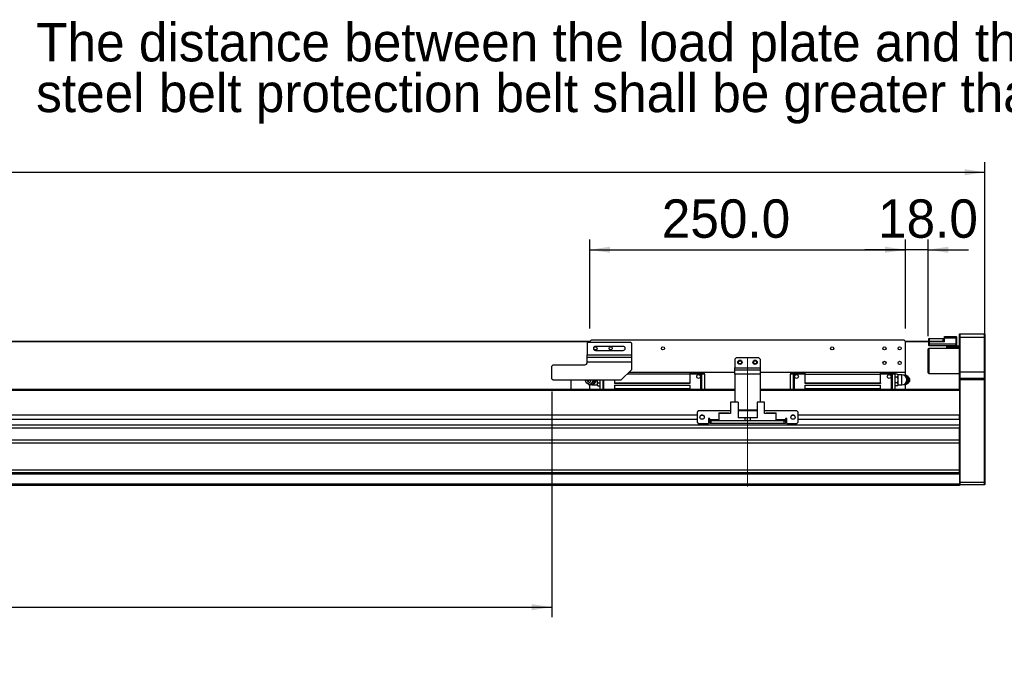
# Model space of a CAD drawing. Header units: millimetres. Extents: x 40 to 3331, y 40 to 2336.
# Tile 8 of 11: x 1810 to 2590, y 1019 to 1535. Entities that reach past the tile are written whole.
import ezdxf

# ---------------------------------------------------------------- set-up
doc = ezdxf.new("R2010")
doc.units = ezdxf.units.MM
doc.header["$LTSCALE"] = 8
doc.linetypes.add('CENTERX2', pattern=[20.32, 12.7, -2.54, 2.54, -2.54])
doc.layers.add('DIMNS', color=7, linetype='Continuous')
doc.styles.add('SLDTEXTSTYLE7', font='txt')
doc.dimstyles.new('SLDDIMSTYLE0', dxfattribs={"dimtxt": 30.4, "dimasz": 16, "dimexe": 0, "dimexo": 0.0625, "dimgap": 7.6, "dimtad": 2, "dimdec": 1, "dimrnd": 1e-09, "dimzin": 4, "dimdsep": 46, "dimtxsty": 'SLDTEXTSTYLE7', "dimsah": 1, "dimcen": 0.09, "dimadec": 0, "dimazin": 1, "dimtfac": 1, "dimtdec": 1, "dimtmove": 0, "dimatfit": 0, "dimfxl": 0, "dimfrac": 2, "dimtolj": 1, "dimtzin": 12, "dimarcsym": 0})
doc.dimstyles.new('SLDDIMSTYLE1', dxfattribs={"dimtxt": 30.4, "dimasz": 16, "dimexe": 0, "dimexo": 0.0625, "dimgap": 7.6, "dimtad": 2, "dimdec": 1, "dimrnd": 1e-09, "dimzin": 4, "dimdsep": 46, "dimtxsty": 'SLDTEXTSTYLE7', "dimsah": 1, "dimcen": 0.09, "dimadec": 0, "dimazin": 1, "dimtfac": 1, "dimtdec": 1, "dimtofl": 0, "dimtmove": 0, "dimatfit": 3, "dimfxl": 0, "dimfrac": 2, "dimtolj": 1, "dimtzin": 12, "dimarcsym": 0})

# ---------------------------------------------------------------- blocks, each defined once
blk = doc.blocks.new('SW_NOTE_4')
at = {"layer": 'DIMNS', "color": 0, "char_height": 30.4, "attachment_point": 1, "style": 'SLDTEXTSTYLE7'}
for s, insert in [('The distance between the load plate and the ', (-929.76, 55.28)), ('steel belt protection belt shall be greater than 4mm', (-929.76, 15.09))]:
    blk.add_mtext(s, dxfattribs=dict(at, insert=insert))
blk = doc.blocks.new('_D_7')
at = {"layer": 'DIMNS'}
for p, q in [((2261.35, 1290.56), (2261.35, 1360.99)), ((2511.35, 1290.56), (2511.35, 1360.99)), ((2261.35, 1352.99), (2511.35, 1352.99))]:
    blk.add_line(p, q, dxfattribs=at)
for points in [[(2261.35, 1352.99), (2277.35, 1350.59), (2277.35, 1355.39)], [(2511.35, 1352.99), (2495.35, 1355.39), (2495.35, 1350.59)]]:
    blk.add_solid(points, dxfattribs=at)
at = {"layer": 'DIMNS', "insert": (2318.42, 1392.88), "char_height": 30.4, "attachment_point": 1, "style": 'SLDTEXTSTYLE7'}
blk.add_mtext('250.0', dxfattribs=at)
blk = doc.blocks.new('_D_8')
at = {"layer": 'DIMNS'}
for p, q in [((278.35, 1260.06), (278.35, 1422.4)), ((2574.35, 1260.06), (2574.35, 1422.4)), ((278.35, 1414.4), (2574.35, 1414.4))]:
    blk.add_line(p, q, dxfattribs=at)
for points in [[(278.35, 1414.4), (294.35, 1412), (294.35, 1416.8)], [(2574.35, 1414.4), (2558.35, 1416.8), (2558.35, 1412)]]:
    blk.add_solid(points, dxfattribs=at)
at = {"layer": 'DIMNS', "insert": (1345.78, 1454.28), "char_height": 30.4, "attachment_point": 1, "style": 'SLDTEXTSTYLE7'}
blk.add_mtext('2296.0', dxfattribs=at)
blk = doc.blocks.new('_D_9')
at = {"layer": 'DIMNS'}
for p, q in [((2511.35, 1290.56), (2511.35, 1360.99)), ((2529.35, 1284.56), (2529.35, 1360.99)), ((2511.35, 1352.99), (2479.35, 1352.99)), ((2529.35, 1352.99), (2511.35, 1352.99)), ((2529.35, 1352.99), (2561.35, 1352.99))]:
    blk.add_line(p, q, dxfattribs=at)
for points in [[(2511.35, 1352.99), (2495.35, 1355.39), (2495.35, 1350.59)], [(2529.35, 1352.99), (2545.35, 1350.59), (2545.35, 1355.39)]]:
    blk.add_solid(points, dxfattribs=at)
at = {"layer": 'DIMNS', "insert": (2489.72, 1392.88), "char_height": 30.4, "attachment_point": 1, "style": 'SLDTEXTSTYLE7'}
blk.add_mtext('18.0', dxfattribs=at)
blk = doc.blocks.new('_D_12')
at = {"layer": 'DIMNS'}
for p, q in [((591.35, 1244.24), (591.35, 1061.92)), ((2231.35, 1240.74), (2231.35, 1061.92)), ((591.35, 1069.92), (2231.35, 1069.92))]:
    blk.add_line(p, q, dxfattribs=at)
for points in [[(591.35, 1069.92), (607.35, 1067.52), (607.35, 1072.32)], [(2231.35, 1069.92), (2215.35, 1072.32), (2215.35, 1067.52)]]:
    blk.add_solid(points, dxfattribs=at)
at = {"layer": 'DIMNS', "char_height": 30.4, "attachment_point": 1, "style": 'SLDTEXTSTYLE7'}
for s, insert in [('Stroke T=', (1280.9, 1109.81)), ('1640.0', (1456.51, 1109.81))]:
    blk.add_mtext(s, dxfattribs=dict(at, insert=insert))

msp = doc.modelspace()

# ---------------------------------------------------------------- linework, layer by layer
at = {"color": 7, "linetype": 'Continuous', "lineweight": 25}
for p, q in [((591.1486716, 1280.5955905), (2261.5486354, 1280.5955905)), ((591.348675, 1280.3955871), (2261.3487215, 1280.3955871)), ((2260.3486747, 1279.8955861), (2259.348628, 1278.895584)), ((2260.3486747, 1279.8955861), (2293.3486671, 1279.8955861)), ((2262.348649, 1281.3955891), (2261.3487215, 1280.3955871)), ((2261.3487215, 1279.8955861), (2261.3487215, 1280.3955871)), ((2510.3486747, 1281.3955891), (2262.348649, 1281.3955891)), ((2294.3487138, 1278.895584), (2293.3486671, 1279.8955861)), ((2511.3487215, 1280.3955871), (2510.3486747, 1281.3955891)), ((2511.1486883, 1280.5955905), (2529.8486919, 1280.5955905)), ((2511.3487215, 1280.3955871), (2530.1487417, 1280.3955871)), ((2511.3487215, 1255.8955858), (2511.3487215, 1280.3955871)), ((2529.8486919, 1280.5955905), (2529.8486919, 1282.5955871)), ((2529.8486919, 1282.5955871), (2530.3486557, 1282.5955871)), ((2530.3486557, 1280.5955905), (2529.8486919, 1280.5955905)), ((2529.8486919, 1280.0955894), (2530.1487417, 1280.3955871)), ((2529.8486919, 1278.3955905), (2529.8486919, 1280.0955894)), ((2529.8486919, 1280.0955894), (2530.1487417, 1280.0955894)), ((2530.1487417, 1280.0955894), (2530.1487417, 1280.3955871)), ((2530.1487417, 1280.3955871), (2542.3487396, 1280.3955871)), ((2530.1487417, 1280.0955894), (2530.1487417, 1278.3955905)), ((2542.3487396, 1280.0955894), (2530.1487417, 1280.0955894)), ((2530.3486557, 1282.5955871), (2530.3486557, 1280.5955905)), ((2530.3486557, 1282.5955871), (2541.3486929, 1282.5955871)), ((2530.3486557, 1280.5955905), (2541.3486929, 1280.5955905)), ((2541.3486929, 1280.5955905), (2541.3486929, 1282.5955871)), ((2541.3486929, 1282.5955871), (2541.8486566, 1282.5955871)), ((2541.8486566, 1280.5955905), (2541.3486929, 1280.5955905)), ((2541.8486566, 1282.5955871), (2541.8486566, 1280.5955905)), ((2541.8486566, 1280.3955871), (2541.8486566, 1280.5955905)), ((2542.3487396, 1284.3955877), (2551.5487165, 1284.3955877)), ((2542.3487396, 1282.8955847), (2542.3487396, 1284.3955877)), ((2542.3487396, 1280.0955894), (2542.3487396, 1282.8955847)), ((2551.5487165, 1282.8955847), (2542.3487396, 1282.8955847)), ((2551.5487165, 1282.8955847), (2551.5487165, 1284.3955877)), ((2551.8486471, 1284.0955901), (2551.5487165, 1284.3955877)), ((2551.5487165, 1278.3955905), (2551.5487165, 1282.8955847)), ((2551.8486471, 1282.8955847), (2551.5487165, 1282.8955847)), ((2551.8486471, 1284.0955901), (2551.8486471, 1282.8955847)), ((2551.8486471, 1282.8955847), (2551.8486471, 1278.3955905)), ((2554.6486349, 1286.3955843), (2554.3487043, 1286.0955867)), ((2554.3487043, 1283.3955857), (2554.3487043, 1286.0955867)), ((2554.6486349, 1283.3955857), (2554.3487043, 1283.3955857)), ((2554.3487043, 1256.3955869), (2554.3487043, 1283.3955857)), ((2554.6486349, 1286.3955843), (2554.6486349, 1283.3955857)), ((2554.6486349, 1286.3955843), (2574.0486354, 1286.3955843)), ((2554.6486349, 1283.3955857), (2554.6486349, 1256.3955869)), ((2574.0486354, 1283.3955857), (2554.6486349, 1283.3955857)), ((2574.0486354, 1283.3955857), (2574.0486354, 1286.3955843)), ((2574.0486354, 1286.3955843), (2574.3486852, 1286.0955867)), ((2574.0486354, 1256.3955869), (2574.0486354, 1283.3955857)), ((2574.0486354, 1283.3955857), (2574.3486852, 1283.3955857)), ((2574.3486852, 1286.0955867), (2574.3486852, 1283.3955857)), ((2574.3486852, 1283.3955857), (2574.3486852, 1256.3955869)), ((2259.348628, 1278.895584), (2259.348628, 1269.8955881)), ((2287.8487081, 1276.4955881), (2265.8486337, 1276.4955881)), ((2265.8486337, 1273.2955861), (2287.8487081, 1273.2955861)), ((2294.3487138, 1278.895584), (2294.3487138, 1269.8955881)), ((2529.8486919, 1274.8955908), (2529.3487281, 1274.3955898)), ((2529.3487281, 1267.275964), (2529.3487281, 1274.3955898)), ((2529.8486919, 1278.3955905), (2530.1487417, 1278.3955905)), ((2529.8486919, 1277.1955851), (2529.8486919, 1278.3955905)), ((2529.8486919, 1277.1955851), (2530.1487417, 1276.8955874)), ((2554.3487043, 1274.8955908), (2529.8486919, 1274.8955908)), ((2529.8486919, 1274.8955908), (2529.8486919, 1267.4012455)), ((2530.1487417, 1278.3955905), (2530.1487417, 1276.8955874)), ((2530.1487417, 1278.3955905), (2551.5487165, 1278.3955905)), ((2551.5487165, 1276.8955874), (2530.1487417, 1276.8955874)), ((2544.3487138, 1275.8955854), (2544.3487138, 1276.8955874)), ((2554.3487043, 1275.8955854), (2544.3487138, 1275.8955854)), ((2544.3487138, 1274.8955908), (2544.3487138, 1275.8955854)), ((2551.5487165, 1276.8955874), (2551.5487165, 1278.3955905)), ((2551.5487165, 1278.3955905), (2551.8486471, 1278.3955905)), ((2551.5487165, 1276.8955874), (2551.8486471, 1277.1955851)), ((2551.5487165, 1276.8955874), (2554.3487043, 1276.8955874)), ((2551.8486471, 1278.3955905), (2551.8486471, 1277.1955851)), ((2259.348628, 1269.8955881), (2294.3487138, 1269.8955881)), ((2259.348628, 1267.9025429), (2259.348628, 1269.8955881)), ((2259.348628, 1267.9025429), (2294.3487138, 1267.9025429)), ((2259.348628, 1263.91646), (2259.348628, 1267.9025429)), ((2259.348628, 1263.91646), (2259.348628, 1263.8955909)), ((2294.3487138, 1263.91646), (2259.348628, 1263.91646)), ((2294.3487138, 1269.8955881), (2294.3487138, 1267.9025429)), ((2294.3487138, 1267.9025429), (2294.3487138, 1263.91646)), ((2294.3487138, 1263.91646), (2294.3487138, 1257.8955862)), ((2377.3486585, 1267.3955905), (2376.348731, 1266.3955885)), ((2376.348731, 1266.3955885), (2376.348731, 1259.3955855)), ((2395.3486652, 1267.3955905), (2377.3486585, 1267.3955905)), ((2396.3487119, 1266.3955885), (2395.3486652, 1267.3955905)), ((2396.3487119, 1266.3955885), (2396.3487119, 1259.3955855)), ((2529.3487281, 1255.3955886), (2529.3487281, 1267.275964)), ((2529.8486919, 1267.4012455), (2529.8486919, 1254.8955875)), ((2232.3486776, 1261.8955868), (2231.3486309, 1260.8955848)), ((2231.3486309, 1250.8955869), (2231.3486309, 1260.8955848)), ((2232.3486776, 1261.8955868), (2257.3486538, 1261.8955868)), ((2286.3486976, 1249.8955886), (2294.3487138, 1257.8955862)), ((2376.348731, 1255.8955858), (2292.3487396, 1255.8955858)), ((2340.7486648, 1255.8955858), (2340.7486648, 1254.5855875)), ((2376.348731, 1259.3955855), (2396.3487119, 1259.3955855)), ((2376.348731, 1257.8955862), (2376.348731, 1259.3955855)), ((2376.348731, 1254.3955865), (2376.348731, 1257.8955862)), ((2376.348731, 1257.8955862), (2396.3487119, 1257.8955862)), ((2396.3487119, 1259.3955855), (2396.3487119, 1257.8955862)), ((2396.3487119, 1257.8955862), (2396.3487119, 1254.3955865)), ((2511.3487215, 1255.8955858), (2396.3487119, 1255.8955858)), ((2431.9486589, 1254.5855875), (2431.9486589, 1255.8955858)), ((2491.7486877, 1254.5855875), (2491.7486877, 1255.8955858)), ((2511.3487215, 1253.3955882), (2511.3487215, 1255.8955858)), ((2554.6486349, 1256.3955869), (2554.3487043, 1256.3955869)), ((2554.3487043, 1251.0955865), (2554.3487043, 1256.3955869)), ((2554.6486349, 1256.3955869), (2554.6486349, 1251.3955879)), ((2554.6486349, 1256.3955869), (2574.0486354, 1256.3955869)), ((2574.0486354, 1251.3955879), (2574.0486354, 1256.3955869)), ((2574.3486852, 1256.3955869), (2574.0486354, 1256.3955869)), ((2574.3486852, 1256.3955869), (2574.3486852, 1251.0955865)), ((2231.3486309, 1250.8955869), (2232.3486776, 1249.8955886)), ((2232.3486776, 1249.8955886), (2286.3486976, 1249.8955886)), ((2246.3487358, 1249.8955886), (2246.3487358, 1242.3955883)), ((2258.1887216, 1248.4549257), (2258.545515, 1247.9342232)), ((2267.3486442, 1248.9084686), (2267.3486442, 1249.8955886)), ((2267.8475351, 1247.5861843), (2267.3486442, 1248.9084686)), ((2267.3486442, 1246.9250458), (2267.3486442, 1248.9084686)), ((2269.3487377, 1249.8955886), (2269.3487377, 1242.3955883)), ((2271.8486757, 1242.3955883), (2271.8486757, 1249.8955886)), ((2272.3486395, 1249.8955886), (2272.3486395, 1242.3955883)), ((2280.948636, 1249.8955886), (2280.948636, 1247.4955889)), ((2340.7486648, 1254.5855875), (2291.0386295, 1254.5855875)), ((2349.3486614, 1255.4955865), (2340.7486648, 1255.4955865)), ((2340.7486648, 1254.5855875), (2340.7486648, 1247.4955889)), ((2349.3486614, 1254.4955882), (2340.7486648, 1254.4955882)), ((2349.8486251, 1254.9955855), (2349.3486614, 1255.4955865)), ((2349.3486614, 1254.4955882), (2349.8486251, 1254.9955855)), ((2349.3486614, 1242.3955883), (2349.3486614, 1254.4955882)), ((2349.8486251, 1255.4955865), (2349.8486251, 1254.9955855)), ((2349.8486251, 1255.4955865), (2352.3486824, 1255.4955865)), ((2349.8486251, 1254.9955855), (2349.8486251, 1254.4955882)), ((2352.3486824, 1254.4955882), (2349.8486251, 1254.4955882)), ((2349.8486251, 1254.4955882), (2349.8486251, 1242.3955883)), ((2352.3486824, 1254.4955882), (2352.3486824, 1255.4955865)), ((2352.3486824, 1254.4955882), (2352.3486824, 1242.3955883)), ((2396.3487119, 1254.3955865), (2376.348731, 1254.3955865)), ((2376.348731, 1254.3955865), (2376.348731, 1232.2955887)), ((2396.3487119, 1254.3955865), (2396.3487119, 1232.2955887)), ((2420.3486414, 1255.4955865), (2422.8486986, 1255.4955865)), ((2420.3486414, 1255.4955865), (2420.3486414, 1254.4955882)), ((2422.8486986, 1254.4955882), (2420.3486414, 1254.4955882)), ((2420.3486414, 1242.3955883), (2420.3486414, 1254.4955882)), ((2422.8486986, 1254.9955855), (2422.8486986, 1255.4955865)), ((2423.3486623, 1255.4955865), (2422.8486986, 1254.9955855)), ((2422.8486986, 1254.4955882), (2422.8486986, 1254.9955855)), ((2422.8486986, 1254.9955855), (2423.3486623, 1254.4955882)), ((2422.8486986, 1242.3955883), (2422.8486986, 1254.4955882)), ((2431.9486589, 1255.4955865), (2423.3486623, 1255.4955865)), ((2423.3486623, 1254.4955882), (2423.3486623, 1242.3955883)), ((2431.9486589, 1254.4955882), (2423.3486623, 1254.4955882)), ((2431.9486589, 1247.4955889), (2431.9486589, 1254.5855875)), ((2431.9486589, 1254.5855875), (2491.7486877, 1254.5855875)), ((2500.3486843, 1255.4955865), (2491.7486877, 1255.4955865)), ((2491.7486877, 1247.4955889), (2491.7486877, 1254.5855875)), ((2500.3486843, 1254.4955882), (2491.7486877, 1254.4955882)), ((2500.848648, 1254.9955855), (2500.3486843, 1255.4955865)), ((2500.3486843, 1254.4955882), (2500.848648, 1254.9955855)), ((2500.3486843, 1242.3955883), (2500.3486843, 1254.4955882)), ((2500.848648, 1255.4955865), (2500.848648, 1254.9955855)), ((2500.848648, 1255.4955865), (2503.3487053, 1255.4955865)), ((2500.848648, 1254.9955855), (2500.848648, 1254.4955882)), ((2500.848648, 1254.4955882), (2500.848648, 1242.3955883)), ((2503.3487053, 1254.4955882), (2500.848648, 1254.4955882)), ((2503.3487053, 1254.4955882), (2503.3487053, 1255.4955865)), ((2504.8499078, 1254.5143898), (2503.3487053, 1254.5143898)), ((2503.3487053, 1242.3955883), (2503.3487053, 1254.4955882)), ((2504.8499078, 1252.2049892), (2503.3487053, 1252.2049892)), ((2505.3486795, 1254.0155883), (2504.8499078, 1254.5143898)), ((2504.8499078, 1254.5143898), (2505.3486795, 1253.8532476)), ((2505.3486795, 1252.8661313), (2504.8499078, 1252.2049892)), ((2504.8499078, 1252.2049892), (2505.3486795, 1250.8827048)), ((2505.3486795, 1248.9084686), (2504.8499078, 1247.5861843)), ((2505.3486795, 1253.8532476), (2505.3486795, 1254.0155883)), ((2508.6486311, 1253.8955855), (2505.3486795, 1253.8955855)), ((2505.3486795, 1253.8532476), (2505.3486795, 1253.3596876)), ((2505.3486795, 1253.3596876), (2505.3486795, 1252.8661313)), ((2505.3486795, 1252.8661313), (2505.3486795, 1250.8827048)), ((2505.3486795, 1250.8827048), (2505.3486795, 1249.8955886)), ((2505.3486795, 1249.8955886), (2505.3486795, 1248.9084686)), ((2505.3486795, 1248.9084686), (2505.3486795, 1246.9250458)), ((2511.8330688, 1253.3955882), (2510.4517908, 1253.3955882)), ((2512.2418375, 1253.3955882), (2511.8330688, 1253.3955882)), ((2514.1040058, 1249.8955886), (2513.7180061, 1249.8955886)), ((2514.5087213, 1251.3362515), (2514.1518087, 1251.8569502)), ((2514.1518087, 1247.9342232), (2514.5087213, 1248.4549257)), ((2529.3487281, 1255.3955886), (2529.8486919, 1254.8955875)), ((2529.8486919, 1254.8955875), (2554.3487043, 1254.8955875)), ((2554.6486349, 1251.3955879), (2554.3487043, 1251.0955865)), ((2554.3487043, 1249.8955886), (2554.3487043, 1251.0955865)), ((2554.3487043, 1242.1097319), (2554.3487043, 1249.8955886)), ((2554.6486349, 1249.8955886), (2554.3487043, 1249.8955886)), ((2554.6486349, 1251.3955879), (2554.6486349, 1249.8955886)), ((2554.6486349, 1251.3955879), (2574.0486354, 1251.3955879)), ((2554.6486349, 1249.8955886), (2554.6486349, 1168.8955865)), ((2574.0486354, 1249.8955886), (2554.6486349, 1249.8955886)), ((2574.0486354, 1249.8955886), (2574.0486354, 1251.3955879)), ((2574.3486852, 1251.0955865), (2574.0486354, 1251.3955879)), ((2574.0486354, 1168.8955865), (2574.0486354, 1249.8955886)), ((2574.3486852, 1249.8955886), (2574.0486354, 1249.8955886)), ((2574.3486852, 1251.0955865), (2574.3486852, 1249.8955886)), ((2574.3486852, 1249.8955886), (2574.3486852, 1169.019851)), ((2376.348731, 1242.3955883), (476.3486952, 1242.3955883)), ((2261.3487215, 1242.3955883), (2261.3487215, 1246.3955889)), ((2264.0486927, 1245.8955879), (2267.3486442, 1245.8955879)), ((2264.1791076, 1246.3955889), (2264.6346063, 1246.3955889)), ((2267.3486442, 1246.9250458), (2267.8475351, 1247.5861843)), ((2267.3486442, 1246.4314858), (2267.3486442, 1246.9250458)), ((2267.3486442, 1245.9379259), (2267.3486442, 1246.4314858)), ((2267.8475351, 1245.2767837), (2267.3486442, 1245.9379259)), ((2267.3486442, 1245.7755889), (2267.3486442, 1245.9379259)), ((2267.3486442, 1245.7755889), (2267.8475351, 1245.2767837)), ((2267.8475351, 1247.5861843), (2269.3487377, 1247.5861843)), ((2267.8475351, 1245.2767837), (2269.3487377, 1245.2767837)), ((2280.948636, 1247.4955889), (2340.7486648, 1247.4955889)), ((2280.948636, 1247.4955889), (2280.948636, 1246.9955879)), ((2340.7486648, 1246.9955879), (2280.948636, 1246.9955879)), ((2280.948636, 1245.7955862), (2280.948636, 1242.9655875)), ((2280.948636, 1245.7955862), (2340.7486648, 1245.7955862)), ((2280.948636, 1242.9655875), (2280.948636, 1242.3955883)), ((2340.7486648, 1242.9655875), (2280.948636, 1242.9655875)), ((2340.7486648, 1247.4955889), (2340.7486648, 1246.9955879)), ((2340.7486648, 1245.7955862), (2340.7486648, 1242.9655875)), ((2340.7486648, 1242.9655875), (2340.7486648, 1242.3955883)), ((2554.3487043, 1242.3955883), (2396.3487119, 1242.3955883)), ((2431.9486589, 1247.4955889), (2491.7486877, 1247.4955889)), ((2431.9486589, 1246.9955879), (2431.9486589, 1247.4955889)), ((2491.7486877, 1246.9955879), (2431.9486589, 1246.9955879)), ((2431.9486589, 1242.9655875), (2431.9486589, 1245.7955862)), ((2431.9486589, 1245.7955862), (2491.7486877, 1245.7955862)), ((2491.7486877, 1242.9655875), (2431.9486589, 1242.9655875)), ((2431.9486589, 1242.3955883), (2431.9486589, 1242.9655875)), ((2491.7486877, 1247.4955889), (2491.7486877, 1246.9955879)), ((2491.7486877, 1242.9655875), (2491.7486877, 1245.7955862)), ((2491.7486877, 1242.3955883), (2491.7486877, 1242.9655875)), ((2504.8499078, 1247.5861843), (2503.3487053, 1247.5861843)), ((2504.8499078, 1245.2767837), (2503.3487053, 1245.2767837)), ((2504.8499078, 1247.5861843), (2505.3486795, 1246.9250458)), ((2505.3486795, 1245.9379259), (2504.8499078, 1245.2767837)), ((2504.8499078, 1245.2767837), (2505.3486795, 1245.7755889)), ((2505.3486795, 1246.9250458), (2505.3486795, 1246.4314858)), ((2505.3486795, 1246.4314858), (2505.3486795, 1245.9379259)), ((2505.3486795, 1245.9379259), (2505.3486795, 1245.7755889)), ((2505.3486795, 1245.8955879), (2508.6486311, 1245.8955879)), ((2511.3487215, 1242.3955883), (2511.3487215, 1246.3955889)), ((2512.2418375, 1246.3955889), (2511.8330688, 1246.3955889)), ((2554.3487043, 1242.1097319), (2554.3487043, 1241.3955863)), ((2554.3487043, 1241.3955863), (2554.3487043, 1221.8955877)), ((2347.3486871, 1225.3955874), (2346.3486404, 1224.3955872)), ((2372.8486271, 1225.3955874), (2347.3486871, 1225.3955874)), ((2372.8486271, 1232.2955887), (2372.8486271, 1223.395587)), ((2378.848669, 1232.2955887), (2372.8486271, 1232.2955887)), ((2378.848669, 1232.2955887), (2378.848669, 1219.8955874)), ((2393.8486547, 1225.8955865), (2378.848669, 1225.8955865)), ((2393.8486547, 1225.3955874), (2378.848669, 1225.3955874)), ((2393.8486547, 1232.2955887), (2393.8486547, 1219.8955874)), ((2399.8486967, 1232.2955887), (2393.8486547, 1232.2955887)), ((2399.8486967, 1223.395587), (2399.8486967, 1232.2955887)), ((2425.3486366, 1225.3955874), (2399.8486967, 1225.3955874)), ((2426.3486833, 1224.3955872), (2425.3486366, 1225.3955874)), ((2346.3486404, 1221.8955877), (506.3486964, 1221.8955877)), ((2346.3486404, 1218.4955879), (506.3486964, 1218.4955879)), ((2346.3486404, 1224.3955872), (2346.3486404, 1216.3955878)), ((2351.1487217, 1221.8955877), (2349.5486946, 1221.8955877)), ((2356.3486309, 1219.3955864), (2355.3487033, 1219.3955864)), ((2355.3487033, 1219.3955864), (2355.3487033, 1215.3955876)), ((2356.3486309, 1218.4955879), (2355.3487033, 1218.4955879)), ((2356.3486309, 1218.3955881), (2356.3486309, 1219.3955864)), ((2356.3486309, 1218.3955881), (2356.3486309, 1217.3955879)), ((2356.3486309, 1215.3955876), (2356.3486309, 1217.3955879)), ((2356.3486309, 1217.3955879), (2357.3486776, 1217.3955879)), ((2357.3486776, 1217.3955879), (2357.3486776, 1215.3955876)), ((2415.3486461, 1217.3955879), (2357.3486776, 1217.3955879)), ((2363.6486501, 1223.8955881), (2371.4486332, 1223.8955881)), ((2363.6486501, 1223.8955881), (2363.6486501, 1223.395587)), ((2363.6486501, 1223.395587), (2363.6486501, 1217.3955879)), ((2372.8486271, 1223.395587), (2363.6486501, 1223.395587)), ((2371.9487161, 1223.395587), (2371.4486332, 1223.8955881)), ((2384.348628, 1219.8955874), (2378.848669, 1219.8955874)), ((2384.348628, 1217.3955879), (2384.348628, 1219.8955874)), ((2386.3487215, 1219.8955874), (2384.348628, 1219.8955874)), ((2386.3487215, 1217.3955879), (2386.3487215, 1219.8955874)), ((2388.3486957, 1219.8955874), (2386.3487215, 1219.8955874)), ((2388.3486957, 1219.8955874), (2388.3486957, 1217.3955879)), ((2393.8486547, 1219.8955874), (2388.3486957, 1219.8955874)), ((2409.0486736, 1223.395587), (2399.8486967, 1223.395587)), ((2401.2486906, 1223.8955881), (2400.7487268, 1223.395587)), ((2401.2486906, 1223.8955881), (2409.0486736, 1223.8955881)), ((2409.0486736, 1223.395587), (2409.0486736, 1223.8955881)), ((2409.0486736, 1217.3955879), (2409.0486736, 1223.395587)), ((2415.3486461, 1215.3955876), (2415.3486461, 1217.3955879)), ((2415.3486461, 1217.3955879), (2416.3486929, 1217.3955879)), ((2417.3487396, 1219.3955864), (2416.3486929, 1219.3955864)), ((2416.3486929, 1219.3955864), (2416.3486929, 1218.3955881)), ((2417.3487396, 1218.4955879), (2416.3486929, 1218.4955879)), ((2416.3486929, 1217.3955879), (2416.3486929, 1218.3955881)), ((2416.3486929, 1217.3955879), (2416.3486929, 1215.3955876)), ((2417.3487396, 1215.3955876), (2417.3487396, 1219.3955864)), ((2423.1486292, 1221.8955877), (2421.5487213, 1221.8955877)), ((2426.3486833, 1216.3955878), (2426.3486833, 1224.3955872)), ((2554.3487043, 1221.8955877), (2426.3486833, 1221.8955877)), ((2554.3487043, 1218.4955879), (2426.3486833, 1218.4955879)), ((2554.3487043, 1218.4955879), (2554.3487043, 1221.8955877)), ((2554.3487043, 1218.4955879), (2554.3487043, 1214.1606092)), ((2554.3487043, 1214.1606092), (298.3486623, 1214.1606092)), ((2554.3487043, 1211.7031525), (298.3486623, 1211.7031525)), ((2346.3486404, 1216.3955878), (2347.3486871, 1215.3955876)), ((2347.3486871, 1215.3955876), (2355.3487033, 1215.3955876)), ((2357.3486776, 1215.3955876), (2356.3486309, 1215.3955876)), ((2415.3486461, 1215.3955876), (2357.3486776, 1215.3955876)), ((2416.3486929, 1215.3955876), (2415.3486461, 1215.3955876)), ((2417.3487396, 1215.3955876), (2425.3486366, 1215.3955876)), ((2425.3486366, 1215.3955876), (2426.3486833, 1216.3955878)), ((2554.3487043, 1214.1606092), (2554.3487043, 1212.8529391)), ((2554.3487043, 1175.695588), (2554.3487043, 1212.8529391)), ((2554.3487043, 1202.2913421), (298.3486623, 1202.2913421)), ((2554.3487043, 1199.8338861), (298.3486623, 1199.8338861)), ((2554.3487043, 1178.3955871), (298.3486623, 1178.3955871)), ((2554.3487043, 1176.3955868), (298.3486623, 1176.3955868)), ((2554.3487043, 1175.3955866), (298.3486623, 1175.3955866)), ((2554.3487043, 1175.695588), (2554.3487043, 1175.3955866)), ((2554.3487043, 1175.3955866), (2554.3487043, 1167.3955872)), ((2554.3487043, 1167.3955872), (298.3486623, 1167.3955872)), ((2554.3487043, 1166.395587), (298.3486623, 1166.395587)), ((2554.3487043, 1169.019851), (2554.6486349, 1168.8955865)), ((2554.3487043, 1167.3955872), (2554.3487043, 1166.395587)), ((2554.3487043, 1167.1955875), (2554.6486349, 1166.895588)), ((2554.6486349, 1168.8955865), (2554.6486349, 1166.895588)), ((2554.6486349, 1168.8955865), (2574.0486354, 1168.8955865)), ((2574.0486354, 1166.895588), (2554.6486349, 1166.895588)), ((2574.3486852, 1169.019851), (2574.0486354, 1168.8955865)), ((2574.0486354, 1166.895588), (2574.0486354, 1168.8955865)), ((2574.3486852, 1167.1955875), (2574.0486354, 1166.895588)), ((2574.3486852, 1169.019851), (2574.3486852, 1167.1955875))]:
    msp.add_line(p, q, dxfattribs=at)
at = {"color": 8, "linetype": 'Continuous', "lineweight": 25}
for p, q in [((2508.6486311, 1245.8955879), (2508.6486311, 1253.8955855)), ((2376.348731, 1241.3955863), (476.3486952, 1241.3955863)), ((2264.0486927, 1246.3308397), (2264.0486927, 1245.8955879)), ((2554.3487043, 1241.3955863), (2396.3487119, 1241.3955863)), ((2363.6486501, 1218.3955881), (2356.3486309, 1218.3955881)), ((2416.3486929, 1218.3955881), (2409.0486736, 1218.3955881))]:
    msp.add_line(p, q, dxfattribs=at)
at = {"color": 7, "linetype": 'Continuous', "lineweight": 25, "flags": 128}
for points in [[(2514.9487228, 1249.8955886), (2514.7776575, 1250.8231821), (2514.5087213, 1251.3362515)], [(2514.5087213, 1248.4549257), (2514.7776575, 1248.967995), (2514.9487228, 1249.8955886)]]:
    msp.add_lwpolyline(points, dxfattribs=at)
at = {"color": 7, "linetype": 'Continuous', "lineweight": 25}
for centre, radius in [((2265.8486833, 1274.8955872), 1.25), ((2277.8486833, 1274.8955872), 1.25), ((2319.3486833, 1274.8955872), 1.25), ((2453.3486833, 1274.8955872), 1.25), ((2494.8486833, 1274.8955872), 1.25), ((2506.8486833, 1274.8955872), 1.25), ((2380.3486833, 1263.8955872), 1.7), ((2380.3486833, 1263.8955872), 1.25), ((2392.3486833, 1263.8955872), 1.7), ((2392.3486833, 1263.8955872), 1.25), ((2494.8486833, 1263.3955872), 1.25), ((2506.8486833, 1263.3955872), 1.25), ((2347.5486833, 1252.5955872), 1.5), ((2425.1486833, 1252.5955872), 1.5), ((2498.5486833, 1252.5955872), 1.5), ((2350.3486833, 1220.3955872), 1.7), ((2422.3486833, 1220.3955872), 1.7)]:
    msp.add_circle(centre, radius, dxfattribs=at)
for centre, radius, start, end in [((2265.8486833, 1274.8955872), 1.6, 90, 270), ((2287.8486833, 1274.8955872), 1.6, 270, 90), ((2257.3486833, 1263.8955872), 2, 270, 0), ((2259.9961133, 1249.7814174), 2.2502913, 177.0917829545, 2.9082170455), ((2261.0354391, 1249.6755296), 3.0383992, 214.9666772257, 4.1533384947), ((2259.9960537, 1249.84717), 1.0369406, 177.3236730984, 2.6763269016), ((2261.0061377, 1249.8955872), 3.3, 269.9999999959, 0), ((2508.6486833, 1249.8955872), 4, 0, 90), ((2508.6486833, 1249.8955872), 4, 270, 0), ((2509.3015102, 1249.8955867), 3.5752886, 306.7177805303, 53.2822194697), ((2511.483835, 1249.9724912), 3.2680246, 358.6516011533, 71.7115765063), ((2511.4805445, 1249.8197263), 3.2712899, 289.108432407, 1.3288269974), ((2264.0486833, 1249.8955872), 4, 242.6870994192, 270)]:
    msp.add_arc(centre, radius, start, end, dxfattribs=at)
at = {"color": 8, "linetype": 'Continuous', "lineweight": 25}
msp.add_arc((2261.6167641, 1249.8279313), 2.9535289, 293.2206120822, 1.3126038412, dxfattribs=at)
at = {"color": 7, "linetype": 'Continuous', "lineweight": 25}
for points, knots in [([(2264.1791076, 1246.3955889), (2264.2885265, 1246.7488438), (2264.4710733, 1247.3381899), (2264.9097078, 1248.2749593), (2265.4434379, 1249.1064325), (2265.8313965, 1249.6191577), (2266.0405607, 1249.8955886)], [0, 0, 0, 0, 0.3204904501, 0.5346840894, 0.749129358, 1, 1, 1, 1]), ([(2266.5199012, 1249.8955886), (2266.3442276, 1249.4021528), (2266.0436408, 1248.5578585), (2265.3072987, 1247.310243), (2264.8463426, 1246.6834849), (2264.6346063, 1246.3955889)], [0, 0, 0, 0, 0.4319358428, 0.7390645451, 1, 1, 1, 1]), ([(2513.7180061, 1249.8955886), (2513.3544957, 1250.4043123), (2512.732521, 1251.2747506), (2512.134249, 1252.519825), (2511.9231655, 1253.1336075), (2511.8330688, 1253.3955882)], [0, 0, 0, 0, 0.4463269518, 0.7636758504, 1, 1, 1, 1]), ([(2511.8330688, 1246.3955889), (2512.0119735, 1246.8908639), (2512.3217909, 1247.7485544), (2513.0580705, 1248.9929144), (2513.5159845, 1249.6192591), (2513.7180061, 1249.8955886)], [0, 0, 0, 0, 0.4330047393, 0.7498541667, 1, 1, 1, 1]), ([(2512.2418375, 1253.3955882), (2512.5270891, 1253.0109653), (2513.0094297, 1252.3605949), (2513.6411813, 1251.2254982), (2513.920209, 1250.4619326), (2514.0693534, 1250.0023651), (2514.1040058, 1249.8955886)], [0, 0, 0, 0, 0.3444514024, 0.582443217, 0.9029843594, 1, 1, 1, 1]), ([(2514.1040058, 1249.8955886), (2513.9796924, 1249.5138035), (2513.7697647, 1248.8690841), (2513.2171026, 1247.7637819), (2512.6828497, 1246.9890907), (2512.3385436, 1246.5257333), (2512.2418375, 1246.3955889)], [0, 0, 0, 0, 0.343479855, 0.5800334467, 0.882042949, 1, 1, 1, 1]), ([(2260.1635427, 1246.7916916), (2260.1642181, 1246.7906483), (2260.2553152, 1246.6499155), (2260.3557731, 1246.5222791), (2260.4554863, 1246.3955889)], [0, 0, 0, 0, 0.0074134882, 1, 1, 1, 1]), ([(2260.4554863, 1246.3955889), (2260.7672371, 1246.3955889), (2261.2905848, 1246.3955889), (2262.2790607, 1246.3955889), (2263.2390009, 1246.3955889), (2263.8684746, 1246.3955889), (2264.1791076, 1246.3955889)], [0, 0, 0, 0, 0.3312982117, 0.5561625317, 0.7809748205, 1, 1, 1, 1]), ([(2510.5048389, 1246.3955889), (2510.5795751, 1246.3955889), (2511.0075659, 1246.3955889), (2511.4598024, 1246.3955889), (2511.8330688, 1246.3955889)], [0, 0, 0, 0, 0.1746210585, 1, 1, 1, 1])]:
    msp.add_open_spline(points, degree=3, knots=knots, dxfattribs=at)
at = {"layer": 'DIMNS', "linetype": 'CENTERX2', "lineweight": 18}
msp.add_line((2386.3486833, 1165.5955872), (2386.3486833, 1275.1955872), dxfattribs=at)

# ---------------------------------------------------------------- block references
at = {"layer": 'DIMNS'}
msp.add_blockref('SW_NOTE_4', (2752.5718938, 1477.2967529), dxfattribs=at)

# ---------------------------------------------------------------- dimensions: what is measured, and where the dimension line sits
for base, p1, p2, dimstyle, picture, middle in [((2574.3486833, 1414.3955872), (278.3486833, 1249.8955872), (2574.3486833, 1249.8955872), 'SLDDIMSTYLE1', '_D_8', (1405.1897048, 1414.3955872)), ((2511.3486833, 1352.9935791), (2261.3486833, 1280.3955872), (2511.3486833, 1280.3955872), 'SLDDIMSTYLE1', '_D_7', (2366.8485098, 1352.9935791)), ((2511.3486833, 1352.9935791), (2529.3486833, 1274.3955872), (2511.3486833, 1280.3955872), 'SLDDIMSTYLE0', '_D_9', (2527.1720934, 1352.9935791))]:
    dim = msp.add_linear_dim(base=base, p1=p1, p2=p2, dimstyle=dimstyle, dxfattribs=at)
    dim.commit()
    dim.dimension.update_dxf_attribs({"geometry": picture, "text_midpoint": middle, "dimtype": 160})
dim = msp.add_linear_dim(base=(2231.3486833, 1069.9180629), p1=(591.3486833, 1254.3955872), p2=(2231.3486833, 1250.8955872), text='Stroke T=<>', dimstyle='SLDDIMSTYLE1', dxfattribs=at)
dim.commit()
dim.dimension.update_dxf_attribs({"geometry": '_D_12', "text_midpoint": (1428.1111399, 1069.9180629), "dimtype": 160})

doc.saveas('drawing.dxf')
